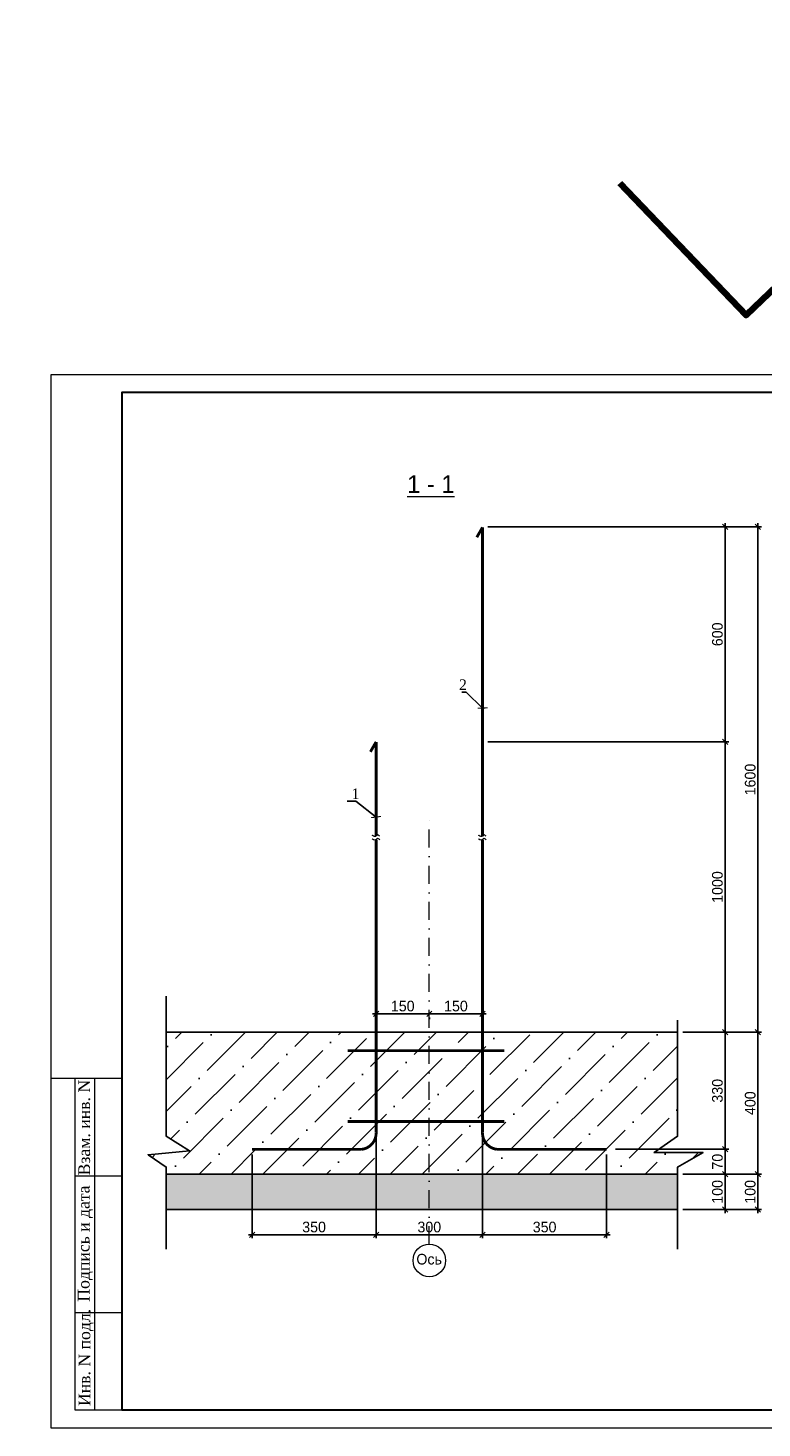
# Model space of a CAD drawing. Header units: millimetres. Extents: x -33345 to 4712671, y -3392 to 121473.
# Tile 188 of 256: x 1016540 to 1037238, y 44501 to 83973. Entities that reach past the tile are written whole.
import ezdxf
from ezdxf import colors
from ezdxf.entities.mleader import LeaderData, LeaderLine
from ezdxf.enums import TextEntityAlignment as Align
from ezdxf.math import Vec2, Vec3

# ---------------------------------------------------------------- set-up
doc = ezdxf.new("R2010")
doc.units = ezdxf.units.MM
doc.linetypes.add('DASHDOTX2', pattern=[50.8, 25.4, -12.7, 0, -12.7])
for name, color, linetype, lineweight in [('ACO-текст', 7, 'Continuous', 20), ('Lina', 7, 'Continuous', 20), ('планыыыы', 7, 'Continuous', 0)]:
    doc.layers.add(name, color=color, linetype=linetype, lineweight=lineweight)
doc.layers.add('СПДС_РАЗМЕРЫ', color=7, linetype='Continuous')
doc.styles.add('ISO', font='isocpeui.ttf')
doc.styles.add('SIMPLEX350', font='times.ttf', dxfattribs={"height": 350})
doc.styles.get("Standard").update_dxf_attribs({"font": 'arial.ttf'})
doc.styles.add('Times New Roman', font='times.ttf')
doc.styles.add('X-U-RW-01$0$StyleROMANS', font='GOTHIC.TTF')
doc.dimstyles.new('М100', dxfattribs={"dimscale": 100, "dimtxt": 3, "dimasz": 1.5, "dimexe": 1, "dimexo": 1.5, "dimgap": 0.6, "dimtad": 1, "dimdec": 0, "dimtxsty": 'Standard', "dimblk": 'OBLIQUE', "dimcen": 2.5, "dimdle": 1, "dimadec": 0, "dimazin": 0, "dimtfac": 1, "dimtdec": 0, "dimtmove": 0, "dimatfit": 3, "dimldrblk": 'OBLIQUE', "dimfxl": 1.25, "dimarcsym": 0})

# ---------------------------------------------------------------- blocks, each defined once
blk = doc.blocks.new('_Oblique')
at = {"color": 0, "linetype": 'ByBlock', "lineweight": -2}
blk.add_line((-0.5, -0.5), (0.5, 0.5), dxfattribs=at)
blk = doc.blocks.new('*D1587')
at = {"layer": 'Defpoints', "color": 0, "ltscale": 4, "transparency": 16777216}
for p in [(1026357, 52976), (1022857, 52359), (1026357, 49949)]:
    blk.add_point(p, dxfattribs=at)
at = {"layer": 'СПДС_РАЗМЕРЫ', "color": 0, "lineweight": -2, "ltscale": 4, "transparency": 16777216}
for p, q in [((1026357, 52826), (1026357, 49849)), ((1022857, 52209), (1022857, 49849)), ((1022757, 49949), (1026457, 49949))]:
    blk.add_line(p, q, dxfattribs=at)
at = {"layer": 'СПДС_РАЗМЕРЫ', "color": 0, "lineweight": -2, "ltscale": 4, "transparency": 16777216, "xscale": 150, "yscale": 150, "zscale": 150, "rotation": 180}
blk.add_blockref('_Oblique', (1022857, 49949), dxfattribs=at)
at = {"layer": 'СПДС_РАЗМЕРЫ', "color": 0, "lineweight": -2, "ltscale": 4, "transparency": 16777216, "xscale": 150, "yscale": 150, "zscale": 150}
blk.add_blockref('_Oblique', (1026357, 49949), dxfattribs=at)
at = {"layer": 'СПДС_РАЗМЕРЫ', "color": 0, "ltscale": 4, "transparency": 16777216, "insert": (1024607, 50166), "char_height": 300, "attachment_point": 5, "style": 'X-U-RW-01$0$StyleROMANS'}
blk.add_mtext('350', dxfattribs=at)
blk = doc.blocks.new('*D1588')
at = {"layer": 'Defpoints', "color": 0, "ltscale": 4, "transparency": 16777216}
for p in [(1026357, 52843), (1029356, 52814), (1029356, 49949)]:
    blk.add_point(p, dxfattribs=at)
at = {"layer": 'СПДС_РАЗМЕРЫ', "color": 0, "lineweight": -2, "ltscale": 4, "transparency": 16777216}
for p, q in [((1026357, 52693), (1026357, 49849)), ((1029356, 52664), (1029356, 49849)), ((1026257, 49949), (1029456, 49949))]:
    blk.add_line(p, q, dxfattribs=at)
at = {"layer": 'СПДС_РАЗМЕРЫ', "color": 0, "lineweight": -2, "ltscale": 4, "transparency": 16777216, "xscale": 150, "yscale": 150, "zscale": 150, "rotation": 180}
blk.add_blockref('_Oblique', (1026357, 49949), dxfattribs=at)
at = {"layer": 'СПДС_РАЗМЕРЫ', "color": 0, "lineweight": -2, "ltscale": 4, "transparency": 16777216, "xscale": 150, "yscale": 150, "zscale": 150}
blk.add_blockref('_Oblique', (1029356, 49949), dxfattribs=at)
at = {"layer": 'СПДС_РАЗМЕРЫ', "color": 0, "ltscale": 4, "transparency": 16777216, "insert": (1027856, 50166), "char_height": 300, "attachment_point": 5, "style": 'X-U-RW-01$0$StyleROMANS'}
blk.add_mtext('300', dxfattribs=at)
blk = doc.blocks.new('*D1589')
at = {"layer": 'Defpoints', "color": 0, "ltscale": 4, "transparency": 16777216}
for p in [(1029357, 52843), (1032857, 52359), (1032857, 49949)]:
    blk.add_point(p, dxfattribs=at)
at = {"layer": 'СПДС_РАЗМЕРЫ', "color": 0, "lineweight": -2, "ltscale": 4, "transparency": 16777216}
for p, q in [((1029357, 52693), (1029357, 49849)), ((1032857, 52209), (1032857, 49849)), ((1029257, 49949), (1032957, 49949))]:
    blk.add_line(p, q, dxfattribs=at)
at = {"layer": 'СПДС_РАЗМЕРЫ', "color": 0, "lineweight": -2, "ltscale": 4, "transparency": 16777216, "xscale": 150, "yscale": 150, "zscale": 150, "rotation": 180}
blk.add_blockref('_Oblique', (1029357, 49949), dxfattribs=at)
at = {"layer": 'СПДС_РАЗМЕРЫ', "color": 0, "lineweight": -2, "ltscale": 4, "transparency": 16777216, "xscale": 150, "yscale": 150, "zscale": 150}
blk.add_blockref('_Oblique', (1032857, 49949), dxfattribs=at)
at = {"layer": 'СПДС_РАЗМЕРЫ', "color": 0, "ltscale": 4, "transparency": 16777216, "insert": (1031107, 50166), "char_height": 300, "attachment_point": 5, "style": 'X-U-RW-01$0$StyleROMANS'}
blk.add_mtext('350', dxfattribs=at)
blk = doc.blocks.new('*D1590')
at = {"layer": 'Defpoints', "color": 0, "ltscale": 4, "transparency": 16777216}
for p in [(1034857, 51659), (1036199, 51659), (1034857, 50659)]:
    blk.add_point(p, dxfattribs=at)
at = {"layer": 'СПДС_РАЗМЕРЫ', "color": 0, "lineweight": -2, "ltscale": 4, "transparency": 16777216}
for p, q in [((1036199, 50559), (1036199, 51759)), ((1035007, 51659), (1036299, 51659)), ((1035007, 50659), (1036299, 50659))]:
    blk.add_line(p, q, dxfattribs=at)
at = {"layer": 'СПДС_РАЗМЕРЫ', "color": 0, "lineweight": -2, "ltscale": 4, "transparency": 16777216, "xscale": 150, "yscale": 150, "zscale": 150}
for p, rotation in [((1036199, 51659), 90), ((1036199, 50659), 270)]:
    blk.add_blockref('_Oblique', p, dxfattribs=dict(at, rotation=rotation))
at = {"layer": 'СПДС_РАЗМЕРЫ', "color": 0, "ltscale": 4, "transparency": 16777216, "insert": (1035981, 51159), "char_height": 300, "attachment_point": 5, "rotation": 90, "style": 'X-U-RW-01$0$StyleROMANS'}
blk.add_mtext('100', dxfattribs=at)
blk = doc.blocks.new('*D1591')
at = {"layer": 'Defpoints', "color": 0, "ltscale": 4, "transparency": 16777216}
for p in [(1032957, 52359), (1036199, 52359), (1034857, 51659)]:
    blk.add_point(p, dxfattribs=at)
at = {"layer": 'СПДС_РАЗМЕРЫ', "color": 0, "lineweight": -2, "ltscale": 4, "transparency": 16777216}
for p, q in [((1033107, 52359), (1036299, 52359)), ((1036199, 51559), (1036199, 52459)), ((1035007, 51659), (1036299, 51659))]:
    blk.add_line(p, q, dxfattribs=at)
at = {"layer": 'СПДС_РАЗМЕРЫ', "color": 0, "lineweight": -2, "ltscale": 4, "transparency": 16777216, "xscale": 150, "yscale": 150, "zscale": 150}
for p, rotation in [((1036199, 52359), 90), ((1036199, 51659), 270)]:
    blk.add_blockref('_Oblique', p, dxfattribs=dict(at, rotation=rotation))
at = {"layer": 'СПДС_РАЗМЕРЫ', "color": 0, "ltscale": 4, "transparency": 16777216, "insert": (1035981, 52009), "char_height": 300, "attachment_point": 5, "rotation": 90, "style": 'X-U-RW-01$0$StyleROMANS'}
blk.add_mtext('70', dxfattribs=at)
blk = doc.blocks.new('*D1592')
at = {"layer": 'Defpoints', "color": 0, "ltscale": 4, "transparency": 16777216}
for p in [(1034857, 55659), (1036199, 55659), (1032957, 52359)]:
    blk.add_point(p, dxfattribs=at)
at = {"layer": 'СПДС_РАЗМЕРЫ', "color": 0, "lineweight": -2, "ltscale": 4, "transparency": 16777216}
for p, q in [((1035007, 55659), (1036299, 55659)), ((1036199, 52259), (1036199, 55759)), ((1033107, 52359), (1036299, 52359))]:
    blk.add_line(p, q, dxfattribs=at)
at = {"layer": 'СПДС_РАЗМЕРЫ', "color": 0, "lineweight": -2, "ltscale": 4, "transparency": 16777216, "xscale": 150, "yscale": 150, "zscale": 150}
for p, rotation in [((1036199, 55659), 90), ((1036199, 52359), 270)]:
    blk.add_blockref('_Oblique', p, dxfattribs=dict(at, rotation=rotation))
at = {"layer": 'СПДС_РАЗМЕРЫ', "color": 0, "ltscale": 4, "transparency": 16777216, "insert": (1035981, 54009), "char_height": 300, "attachment_point": 5, "rotation": 90, "style": 'X-U-RW-01$0$StyleROMANS'}
blk.add_mtext('330', dxfattribs=at)
blk = doc.blocks.new('*D1593')
at = {"layer": 'Defpoints', "color": 0, "ltscale": 4, "transparency": 16777216}
for p in [(1034857, 51659), (1037124, 51659), (1034857, 50659)]:
    blk.add_point(p, dxfattribs=at)
at = {"layer": 'СПДС_РАЗМЕРЫ', "color": 0, "lineweight": -2, "ltscale": 4, "transparency": 16777216}
for p, q in [((1037124, 50559), (1037124, 51759)), ((1035007, 51659), (1037224, 51659)), ((1035007, 50659), (1037224, 50659))]:
    blk.add_line(p, q, dxfattribs=at)
at = {"layer": 'СПДС_РАЗМЕРЫ', "color": 0, "lineweight": -2, "ltscale": 4, "transparency": 16777216, "xscale": 150, "yscale": 150, "zscale": 150}
for p, rotation in [((1037124, 51659), 90), ((1037124, 50659), 270)]:
    blk.add_blockref('_Oblique', p, dxfattribs=dict(at, rotation=rotation))
at = {"layer": 'СПДС_РАЗМЕРЫ', "color": 0, "ltscale": 4, "transparency": 16777216, "insert": (1036906, 51159), "char_height": 300, "attachment_point": 5, "rotation": 90, "style": 'X-U-RW-01$0$StyleROMANS'}
blk.add_mtext('100', dxfattribs=at)
blk = doc.blocks.new('*D1594')
at = {"layer": 'Defpoints', "color": 0, "ltscale": 4, "transparency": 16777216}
for p in [(1034857, 55659), (1037124, 55659), (1034857, 51659)]:
    blk.add_point(p, dxfattribs=at)
at = {"layer": 'СПДС_РАЗМЕРЫ', "color": 0, "lineweight": -2, "ltscale": 4, "transparency": 16777216}
for p, q in [((1035007, 55659), (1037224, 55659)), ((1037124, 51559), (1037124, 55759)), ((1035007, 51659), (1037224, 51659))]:
    blk.add_line(p, q, dxfattribs=at)
at = {"layer": 'СПДС_РАЗМЕРЫ', "color": 0, "lineweight": -2, "ltscale": 4, "transparency": 16777216, "xscale": 150, "yscale": 150, "zscale": 150}
for p, rotation in [((1037124, 55659), 90), ((1037124, 51659), 270)]:
    blk.add_blockref('_Oblique', p, dxfattribs=dict(at, rotation=rotation))
at = {"layer": 'СПДС_РАЗМЕРЫ', "color": 0, "ltscale": 4, "transparency": 16777216, "insert": (1036906, 53659), "char_height": 300, "attachment_point": 5, "rotation": 90, "style": 'X-U-RW-01$0$StyleROMANS'}
blk.add_mtext('400', dxfattribs=at)
blk = doc.blocks.new('*D1595')
at = {"layer": 'Defpoints', "color": 0, "ltscale": 4, "transparency": 16777216}
for p in [(1026357, 56073), (1027857, 56179), (1027857, 56179)]:
    blk.add_point(p, dxfattribs=at)
at = {"layer": 'СПДС_РАЗМЕРЫ', "color": 0, "lineweight": -2, "ltscale": 4, "transparency": 16777216}
for p, q in [((1026257, 56179), (1027957, 56179)), ((1026357, 56223), (1026357, 56279)), ((1027857, 56029), (1027857, 56079))]:
    blk.add_line(p, q, dxfattribs=at)
at = {"layer": 'СПДС_РАЗМЕРЫ', "color": 0, "lineweight": -2, "ltscale": 4, "transparency": 16777216, "xscale": 150, "yscale": 150, "zscale": 150, "rotation": 180}
blk.add_blockref('_Oblique', (1026357, 56179), dxfattribs=at)
at = {"layer": 'СПДС_РАЗМЕРЫ', "color": 0, "lineweight": -2, "ltscale": 4, "transparency": 16777216, "xscale": 150, "yscale": 150, "zscale": 150}
blk.add_blockref('_Oblique', (1027857, 56179), dxfattribs=at)
at = {"layer": 'СПДС_РАЗМЕРЫ', "color": 0, "ltscale": 4, "transparency": 16777216, "insert": (1027107, 56396), "char_height": 300, "attachment_point": 5, "style": 'X-U-RW-01$0$StyleROMANS'}
blk.add_mtext('150', dxfattribs=at)
blk = doc.blocks.new('*D1596')
at = {"layer": 'Defpoints', "color": 0, "ltscale": 4, "transparency": 16777216}
for p in [(1027857, 56179), (1029357, 56179), (1029357, 56010)]:
    blk.add_point(p, dxfattribs=at)
at = {"layer": 'СПДС_РАЗМЕРЫ', "color": 0, "lineweight": -2, "ltscale": 4, "transparency": 16777216}
for p, q in [((1027757, 56179), (1029457, 56179)), ((1027857, 56029), (1027857, 56079)), ((1029357, 56160), (1029357, 56279))]:
    blk.add_line(p, q, dxfattribs=at)
at = {"layer": 'СПДС_РАЗМЕРЫ', "color": 0, "lineweight": -2, "ltscale": 4, "transparency": 16777216, "xscale": 150, "yscale": 150, "zscale": 150, "rotation": 180}
blk.add_blockref('_Oblique', (1027857, 56179), dxfattribs=at)
at = {"layer": 'СПДС_РАЗМЕРЫ', "color": 0, "lineweight": -2, "ltscale": 4, "transparency": 16777216, "xscale": 150, "yscale": 150, "zscale": 150}
blk.add_blockref('_Oblique', (1029357, 56179), dxfattribs=at)
at = {"layer": 'СПДС_РАЗМЕРЫ', "color": 0, "ltscale": 4, "transparency": 16777216, "insert": (1028607, 56396), "char_height": 300, "attachment_point": 5, "style": 'X-U-RW-01$0$StyleROMANS'}
blk.add_mtext('150', dxfattribs=at)
blk = doc.blocks.new('_ArchTick')
at = {"color": 0, "linetype": 'ByBlock', "const_width": 0.15}
blk.add_lwpolyline([(-0.5, -0.5), (0.5, 0.5)], dxfattribs=at)
blk = doc.blocks.new('*D1597')
at = {"layer": 'Defpoints', "color": 0, "lineweight": 30, "ltscale": 4, "transparency": 16777216}
for p in [(1029357, 63847), (1036199, 63847), (1034857, 55659)]:
    blk.add_point(p, dxfattribs=at)
at = {"layer": 'СПДС_РАЗМЕРЫ', "color": 0, "lineweight": -2, "ltscale": 4, "transparency": 16777216}
for p, q in [((1036199, 55559), (1036199, 63947)), ((1029507, 63847), (1036299, 63847)), ((1035007, 55659), (1036299, 55659))]:
    blk.add_line(p, q, dxfattribs=at)
at = {"layer": 'СПДС_РАЗМЕРЫ', "color": 0, "lineweight": -2, "ltscale": 4, "transparency": 16777216, "xscale": 150, "yscale": 150, "zscale": 150}
for p, rotation in [((1036199, 63847), 90), ((1036199, 55659), 270)]:
    blk.add_blockref('_Oblique', p, dxfattribs=dict(at, rotation=rotation))
at = {"layer": 'СПДС_РАЗМЕРЫ', "color": 0, "ltscale": 4, "transparency": 16777216, "insert": (1035981, 59753), "char_height": 300, "attachment_point": 5, "rotation": 90, "style": 'X-U-RW-01$0$StyleROMANS'}
blk.add_mtext('1000', dxfattribs=at)
blk = doc.blocks.new('*D1598')
at = {"layer": 'Defpoints', "color": 0, "lineweight": 30, "ltscale": 4, "transparency": 16777216}
for p in [(1029357, 69909), (1036199, 69909), (1029357, 63847)]:
    blk.add_point(p, dxfattribs=at)
at = {"layer": 'СПДС_РАЗМЕРЫ', "color": 0, "lineweight": -2, "ltscale": 4, "transparency": 16777216}
for p, q in [((1029507, 69909), (1036299, 69909)), ((1036199, 63747), (1036199, 70009)), ((1029507, 63847), (1036299, 63847))]:
    blk.add_line(p, q, dxfattribs=at)
at = {"layer": 'СПДС_РАЗМЕРЫ', "color": 0, "lineweight": -2, "ltscale": 4, "transparency": 16777216, "xscale": 150, "yscale": 150, "zscale": 150}
for p, rotation in [((1036199, 69909), 90), ((1036199, 63847), 270)]:
    blk.add_blockref('_Oblique', p, dxfattribs=dict(at, rotation=rotation))
at = {"layer": 'СПДС_РАЗМЕРЫ', "color": 0, "ltscale": 4, "transparency": 16777216, "insert": (1035981, 66878), "char_height": 300, "attachment_point": 5, "rotation": 90, "style": 'X-U-RW-01$0$StyleROMANS'}
blk.add_mtext('600', dxfattribs=at)
blk = doc.blocks.new('*D1599')
at = {"layer": 'Defpoints', "color": 0, "lineweight": 30, "ltscale": 10, "transparency": 16777216}
for p in [(1035026, 69909), (1037124, 69909), (1034857, 55659)]:
    blk.add_point(p, dxfattribs=at)
at = {"layer": 'СПДС_РАЗМЕРЫ', "color": 0, "lineweight": -2, "ltscale": 10, "transparency": 16777216}
for p, q in [((1035176, 69909), (1037224, 69909)), ((1037124, 55559), (1037124, 70009)), ((1035007, 55659), (1037224, 55659))]:
    blk.add_line(p, q, dxfattribs=at)
at = {"layer": 'СПДС_РАЗМЕРЫ', "color": 0, "lineweight": -2, "ltscale": 10, "transparency": 16777216, "xscale": 150, "yscale": 150, "zscale": 150}
for p, rotation in [((1037124, 69909), 90), ((1037124, 55659), 270)]:
    blk.add_blockref('_Oblique', p, dxfattribs=dict(at, rotation=rotation))
at = {"layer": 'СПДС_РАЗМЕРЫ', "color": 0, "ltscale": 10, "transparency": 16777216, "insert": (1036906, 62784), "char_height": 300, "attachment_point": 5, "rotation": 90, "style": 'X-U-RW-01$0$StyleROMANS'}
blk.add_mtext('1600', dxfattribs=at)
blk = doc.blocks.new('tryu')
at = {"layer": 'Lina', "ltscale": 10}
for p, q in [((-43761760, 22798782), (-43763760, 22798782)), ((-43762530, 22789432), (-43762530, 22798782)), ((-43761760, 22796032), (-43763080, 22796032)), ((-43761760, 22792182), (-43763080, 22792182))]:
    blk.add_line(p, q, dxfattribs=at)
blk.add_lwpolyline([(-43721760, 22818632), (-43721760, 22788932), (-43763760, 22788932), (-43763760, 22818632)], close=True, dxfattribs=at)
at = {"layer": 'Lina', "lineweight": 30, "ltscale": 10}
blk.add_lwpolyline([(-43722260, 22818132), (-43722260, 22789432), (-43761760, 22789432), (-43761760, 22818132)], close=True, dxfattribs=at)
at = {"layer": 'Lina', "ltscale": 10}
blk.add_lwpolyline([(-43761760, 22789432), (-43763080, 22789432), (-43763080, 22798782)], dxfattribs=at)
at = {"layer": 'Lina', "ltscale": 10, "char_height": 330, "attachment_point": 1, "rotation": 90, "style": 'Times New Roman'}
for s, insert, width in [('Взам. инв. N', (-43762992, 22796054), 2670.44), ('Подпись и дата', (-43763007, 22792493), 3220.15), ('Инв. N подл.', (-43762984, 22789551), 2670.44)]:
    blk.add_mtext(s, dxfattribs=dict(at, insert=insert, width=width))
at = {"layer": 'Lina', "ltscale": 10, "insert": (-43724868, 22789378), "char_height": 330, "width": 2502.94, "attachment_point": 1, "style": 'Times New Roman'}
blk.add_mtext('Формат А3', dxfattribs=at)

msp = doc.modelspace()

# ---------------------------------------------------------------- hatches: boundary and pattern name
at = {"lineweight": 25, "transparency": 33554472}
h = msp.add_hatch(dxfattribs=at)
h.set_pattern_fill('ANSI36', color=256, scale=200)
h.set_pattern_definition([(45, (1026756.86, 52558.85), (336.76, 1234.785), [1587.5, -317.5, 0, -317.5])])
h.paths.add_polyline_path([(1021098.567, 52316.845), (1019924.952, 52207.547), (1020436.412, 51858.785), (1020436.412, 51658.85), (1034856.86, 51658.85), (1034856.86, 51858.785), (1035575.401, 52265.314), (1034195.042, 52265.314), (1034856.86, 52726.165), (1034856.86, 55658.85), (1020436.412, 55658.85), (1020436.412, 52726.165)])
at = {"lineweight": 25}
h = msp.add_hatch(dxfattribs=at)
h.set_pattern_fill('AR-CONC', color=256, scale=3)
h.set_pattern_definition([(50, (1026756.86, 51058.85), (546.554, -47.817), [57.15, -628.65]), (355, (1026756.86, 51058.85), (-105.73, 573.17), [45.72, -502.92]), (100.4514, (1026802.4, 51054.87), (440.824, 525.353), [48.57, -534.27]), (46.184, (1026756.86, 51211.25), (813.237, -126.127), [85.725, -942.975]), (96.636, (1026824.6, 51200.7), (712.21, 742.28), [72.855, -801.41]), (351.184, (1026756.9, 51211.25), (712.21, 742.28), [68.58, -754.38]), (21, (1026833.06, 51173.15), (454.843, -306.796), [57.15, -628.65]), (326, (1026833.06, 51173.15), (185.406, 552.564), [45.72, -502.92]), (71.4514, (1026870.96, 51147.6), (640.25, 245.77), [48.57, -534.27]), (37.5, (1026756.86, 51058.85), (9.266, 253.665), [0, -496.824, 0, -510.54, 0, -504.825]), (7.5, (1026756.86, 51058.85), (200.459, 300.542), [0, -291.084, 0, -485.394, 0, -192.405]), (327.5, (1026586.93, 51058.85), (406.772, -17.186), [0, -190.5, 0, -594.36, 0, -788.67]), (317.5, (1026510.73, 51058.85), (444.388, 76.28), [0, -247.65, 0, -394.716, 0, -560.07])])
h.paths.add_polyline_path([(1034856.86, 50658.85), (1034856.86, 51658.85), (1020436.412, 51658.85), (1020436.412, 50658.85)])

# ---------------------------------------------------------------- linework, layer by layer
at = {"linetype": 'DASHDOTX2', "lineweight": 5, "ltscale": 20}
msp.add_line((1027856.86, 49686.467), (1027856.86, 61859.085), dxfattribs=at)
at = {"color": 1, "lineweight": 120}
msp.add_lwpolyline([(1033230.872, 79593.755), (1036790.262, 75875.136), (1045250.089, 83972.717)], dxfattribs=at)
at = {"color": 6, "lineweight": 0, "ltscale": 20, "const_width": 80}
for points in [[(1029356.86, 69894.434), (1029195.701, 69613.77)], [(1029356.86, 69894.434), (1029356.86, 61178.229)]]:
    msp.add_lwpolyline(points, dxfattribs=at)
at = {"color": 1, "lineweight": 0, "ltscale": 20, "const_width": 80}
for points in [[(1026356.86, 63846.766), (1026195.701, 63566.102)], [(1026356.86, 61192.746), (1026356.86, 63846.766)]]:
    msp.add_lwpolyline(points, dxfattribs=at)
msp.add_lwpolyline([(1022856.86, 52358.85), (1025951.582, 52358.85, 0.393946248), (1026356.86, 52842.538), (1026356.86, 61092.746)], format="xyb", dxfattribs=at)
at = {"color": 6, "lineweight": 0, "ltscale": 20, "const_width": 80}
msp.add_lwpolyline([(1032856.86, 52358.85), (1029762.139, 52358.85, -0.398850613), (1029356.86, 52842.538), (1029356.86, 61092.746)], format="xyb", dxfattribs=at)
at = {"lineweight": 25}
for points in [[(1020436.412, 56678.173), (1020436.412, 52726.165), (1021098.567, 52316.845), (1019924.952, 52207.547), (1020436.412, 51858.785), (1020436.412, 49547.502)], [(1020436.412, 55658.85), (1034856.86, 55658.85)], [(1020436.412, 51658.85), (1034856.86, 51658.85)], [(1020436.412, 50658.85), (1034856.86, 50658.85)]]:
    msp.add_lwpolyline(points, dxfattribs=at)
msp.add_lwpolyline([(1020436.412, 55658.85), (1020436.412, 52726.165), (1021098.567, 52316.845), (1019924.952, 52207.547), (1020436.412, 51858.785), (1020436.412, 51658.85), (1034856.86, 51658.85), (1034856.86, 51858.785), (1035575.401, 52265.314), (1034195.042, 52265.314), (1034856.86, 52726.165), (1034856.86, 55658.85)], close=True, dxfattribs=at)
at = {"color": 32, "lineweight": 0, "ltscale": 20, "true_color": 0xcd6928, "const_width": 80}
for points in [[(1025558.795, 55141.2), (1029972.934, 55141.2)], [(1025558.795, 53141.551), (1029972.934, 53141.551)]]:
    msp.add_lwpolyline(points, dxfattribs=at)
at = {"color": 1, "lineweight": 0}
for points in [[(1026456.493, 61186.203), (1026391.077, 61221.225), (1026312.269, 61177.432), (1026241.91, 61211.227), (1026242.457, 61210.683)], [(1029456.493, 61186.203), (1029391.077, 61221.225), (1029312.269, 61177.432), (1029241.91, 61211.227), (1029242.457, 61210.683)], [(1026456.493, 61086.203), (1026391.077, 61121.225), (1026312.269, 61077.432), (1026241.91, 61111.227), (1026242.457, 61110.683)], [(1029456.493, 61086.203), (1029391.077, 61121.225), (1029312.269, 61077.432), (1029241.91, 61111.227), (1029242.457, 61110.683)]]:
    msp.add_spline(points, degree=3, dxfattribs=at)
at = {"layer": 'планыыыы'}
msp.add_circle((1027856.86, 49226.691), 459.775, dxfattribs=at)
at = {"layer": 'СПДС_РАЗМЕРЫ', "color": 0, "ltscale": 4}
msp.add_lwpolyline([(1034856.86, 55996.283), (1034856.86, 52726.165), (1034195.042, 52265.314), (1035575.401, 52265.314), (1034856.86, 51858.785), (1034856.86, 49547.502)], dxfattribs=at)

# ---------------------------------------------------------------- block references
msp.add_blockref('tryu', (44780951.634, -22744430.79))

# ---------------------------------------------------------------- texts
at = {"attachment_point": 1}
for s, insert, char_height, width, style in [('\\pi4343.31532;{\\LА-А\\P\\pi0;Армирование приямка. M 1:20}', (351439.431, 62275.551), 500, 9875.6458, 'ISO'), ('Ось', (1027491.409, 49410.744), 300, 389.36983, 'X-U-RW-01$0$StyleROMANS'), ('\\pi2734.5;{\\H1.33333x;Примечание:\\H1.25003x; \\P\\pi0;}1. Данный лист читать совместно с листом {\\C1;КР-3.\\P}2. Бетонирование допускается после установки всех выпускаемых стержней в вертикальные конструкции.', (328516.802, 47688.501), 300, 15750.75644, 'ISO')]:
    msp.add_mtext(s, dxfattribs=dict(at, insert=insert, char_height=char_height, width=width, style=style))
at = {"layer": 'ACO-текст', "style": 'X-U-RW-01$0$StyleROMANS'}
msp.add_text('%%U1 - 1', height=500, dxfattribs=at).set_placement((1027900.073, 70864.642), align=Align.CENTER)
at = {"layer": 'ACO-текст', "char_height": 300, "width": 17209.24487, "attachment_point": 1, "style": 'X-U-RW-01$0$StyleROMANS'}
for insert in [(955506.076, 52767.054), (996899.537, 52636.667)]:
    msp.add_mtext('\\A1;\\pi-600,l600,t600;1.^IСоединения пересечений стержней арматуры выполнять вязаными стальной отожженной проволокой d=0.8-1.0мм. Применение ручной электродуговой сварки не допускается!\\P{\\A0;\\C0;2.^IДанный лист см. с л. КЖ-}', dxfattribs=dict(at, insert=insert))

# ---------------------------------------------------------------- dimensions: what is measured, and where the dimension line sits
at = {"layer": 'СПДС_РАЗМЕРЫ', "color": 0, "ltscale": 4}
for base, p1, p2, text, picture, middle in [((1036198.556, 69908.95), (1029356.86, 63846.766), (1029356.86, 69908.95), '600', '*D1598', (1035981.01, 66877.858)), ((1036198.556, 63846.766), (1034856.86, 55658.85), (1029356.86, 63846.766), '1000', '*D1597', (1035981.01, 59752.808))]:
    dim = msp.add_linear_dim(base=base, p1=p1, p2=p2, angle=90, text=text, dimstyle='М100', override={"dimlfac": 0.1, "dimtxsty": 'X-U-RW-01$0$StyleROMANS', "dimtmove": 1}, dxfattribs=at)
    dim.commit()
    dim.dimension.update_dxf_attribs({"geometry": picture, "text_midpoint": middle})
at = {"layer": 'СПДС_РАЗМЕРЫ', "ltscale": 10}
dim = msp.add_linear_dim(base=(1037123.964, 69908.95), p1=(1034856.86, 55658.85), p2=(1035025.941, 69908.95), angle=90, text='1600', dimstyle='М100', override={"dimlfac": 0.1, "dimtxsty": 'X-U-RW-01$0$StyleROMANS', "dimtmove": 1}, dxfattribs=at)
dim.commit()
dim.dimension.update_dxf_attribs({"geometry": '*D1599', "text_midpoint": (1036906.418, 62783.9)})
at = {"layer": 'СПДС_РАЗМЕРЫ', "color": 0, "ltscale": 4}
for base, p1, p2, picture, middle in [((1027856.86, 56178.512), (1026356.86, 56072.952), (1027856.86, 56178.512), '*D1595', (1027106.86, 56396.058)), ((1029356.86, 56178.512), (1027856.86, 56178.512), (1029356.86, 56009.784), '*D1596', (1028606.86, 56396.058)), ((1026356.86, 49948.849), (1022856.86, 52358.85), (1026356.86, 52975.865), '*D1587', (1024606.86, 50166.395)), ((1029355.99, 49948.849), (1026356.86, 52842.538), (1029355.99, 52814.312), '*D1588', (1027856.425, 50166.395)), ((1032856.86, 49948.849), (1029356.86, 52842.538), (1032856.86, 52358.85), '*D1589', (1031106.86, 50166.395))]:
    dim = msp.add_linear_dim(base=base, p1=p1, p2=p2, dimstyle='М100', override={"dimlfac": 0.1, "dimtxsty": 'X-U-RW-01$0$StyleROMANS', "dimtmove": 1}, dxfattribs=at)
    dim.commit()
    dim.dimension.update_dxf_attribs({"geometry": picture, "text_midpoint": middle})
for base, p1, p2, picture, middle in [((1036198.556, 55658.85), (1032956.86, 52358.85), (1034856.86, 55658.85), '*D1592', (1035981.01, 54008.85)), ((1037123.964, 55658.85), (1034856.86, 51658.85), (1034856.86, 55658.85), '*D1594', (1036906.418, 53658.85)), ((1036198.556, 52358.85), (1034856.86, 51658.85), (1032956.86, 52358.85), '*D1591', (1035981.01, 52008.85)), ((1036198.556, 51658.85), (1034856.86, 50658.85), (1034856.86, 51658.85), '*D1590', (1035981.01, 51158.85)), ((1037123.964, 51658.85), (1034856.86, 50658.85), (1034856.86, 51658.85), '*D1593', (1036906.418, 51158.85))]:
    dim = msp.add_linear_dim(base=base, p1=p1, p2=p2, angle=90, dimstyle='М100', override={"dimlfac": 0.1, "dimtxsty": 'X-U-RW-01$0$StyleROMANS', "dimtmove": 1}, dxfattribs=at)
    dim.commit()
    dim.dimension.update_dxf_attribs({"geometry": picture, "text_midpoint": middle})

# ---------------------------------------------------------------- leaders
at = {"lineweight": 25}
ml = msp.add_multileader_mtext('Standard', dxfattribs=at)
ml.set_content('2', color=256, style='SIMPLEX350')
ml.set_leader_properties()
ml.set_arrow_properties(name='ARCHTICK')
ml.build(insert=Vec2(0, 0))
ml.multileader.update_dxf_attribs({"text_left_attachment_type": 6, "text_right_attachment_type": 6, "dogleg_length": 10, "arrow_head_size": 200})
ctx = ml.context
ctx.base_point, ctx.char_height, ctx.arrow_head_size, ctx.plane_origin = Vec3(1028686.487, 65246.966), 300, 200, Vec3(1029172.86, 67255.276)
ctx.left_attachment, ctx.right_attachment = 6, 6
notes = []
notes.append((ctx, [(0, (1, 1, 0), (1028894.07, 65246.966), (-1, 0), 10, [(0, [(1029356.86, 64800.431)], 0, [])])]))
ctx.mtext.insert, ctx.mtext.width, ctx.mtext.flow_direction = Vec3(1028688.487, 65606.966), 108.86364, 5
ml = msp.add_multileader_mtext('Standard', dxfattribs=at)
ml.set_content('1', color=256, style='SIMPLEX350')
ml.set_leader_properties()
ml.set_arrow_properties(name='ARCHTICK')
ml.build(insert=Vec2(0, 0))
ml.multileader.update_dxf_attribs({"text_left_attachment_type": 6, "text_right_attachment_type": 6, "dogleg_length": 10, "arrow_head_size": 200})
ctx = ml.context
ctx.base_point, ctx.char_height, ctx.arrow_head_size, ctx.plane_origin = Vec3(1025655.706, 62173.696), 300, 200, Vec3(1025872.86, 66363.19)
ctx.left_attachment, ctx.right_attachment = 6, 6
notes.append((ctx, [(0, (1, 1, 0), (1025785.207, 62173.696), (-1, 0), 10, [(0, [(1026356.86, 61727.162)], 0, [])])]))
ctx.mtext.insert, ctx.mtext.flow_direction = Vec3(1025664.343, 62533.696), 5
for ctx, leaders in notes:
    for number, flags, end, landing, length, lines in leaders:
        leader = LeaderData()
        leader.index, (leader.has_last_leader_line, leader.has_dogleg_vector, leader.attachment_direction) = number, flags
        leader.last_leader_point, leader.dogleg_vector, leader.dogleg_length = Vec3(end), Vec3(landing), length
        for number, points, colour, breaks in lines:
            line = LeaderLine()
            line.index, line.vertices, line.color, line.breaks = number, Vec3.list(points), colors.encode_raw_color(colour), breaks
            leader.lines.append(line)
        ctx.leaders.append(leader)

doc.saveas('drawing.dxf')
